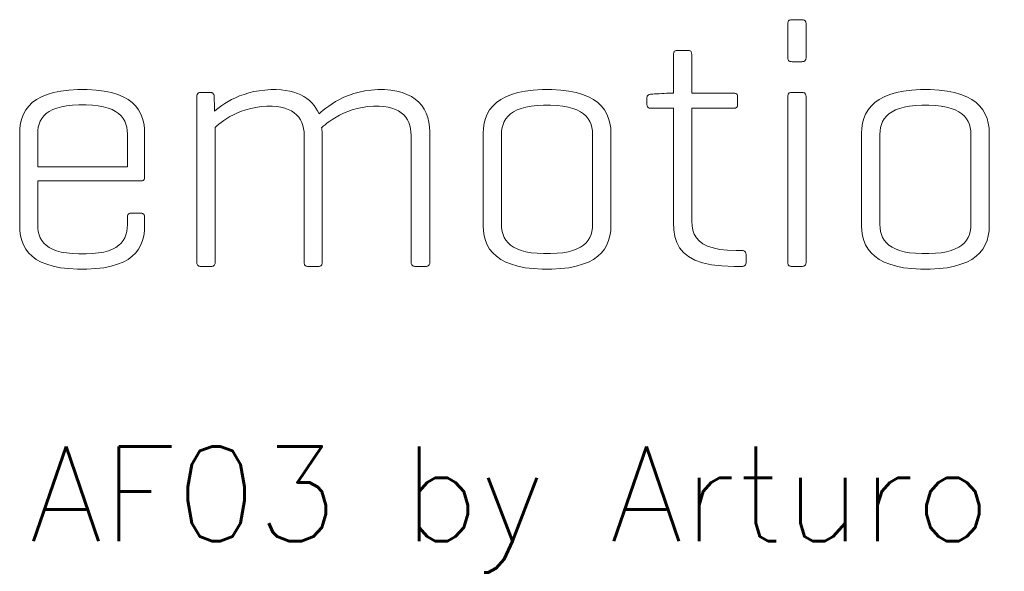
# Model space of a CAD drawing. Header units: millimetres. Extents: x 2768 to 3269, y 2288 to 2733.
# Tile 252 of 256: x 3111 to 3152, y 2609 to 2632. Entities that reach past the tile are written whole.
import ezdxf

# ---------------------------------------------------------------- set-up
doc = ezdxf.new("R2010")
doc.units = ezdxf.units.MM
doc.header["$LTSCALE"] = 20
doc.layers.add('Capa 1', color=7, linetype='Continuous')
doc.styles.get("Standard").update_dxf_attribs({"font": 'tahoma.ttf'})

# ---------------------------------------------------------------- blocks, each defined once
blk = doc.blocks.new('logo emotional light 2014')
at = {"layer": 'Capa 1', "lineweight": 0}
for points in [[(13.5543, 5.7595), (13.5535, 5.7595), (13.5514, 5.7595), (13.5483, 5.7595), (13.5444, 5.7595), (13.5401, 5.7595), (13.5356, 5.7595), (13.5313, 5.7595), (13.5274, 5.7595), (13.5243, 5.7595), (13.5222, 5.7595), (13.5214, 5.7595), (13.5187, 5.7597), (13.5163, 5.76), (13.5142, 5.7606), (13.5125, 5.7614), (13.511, 5.7625), (13.5098, 5.7638), (13.5089, 5.7653), (13.5082, 5.767), (13.5077, 5.769), (13.5074, 5.7712), (13.5073, 5.7736), (13.5073, 5.7762), (13.5073, 5.7834), (13.5073, 5.794), (13.5073, 5.8072), (13.5073, 5.8218), (13.5073, 5.837), (13.5073, 5.8517), (13.5073, 5.8648), (13.5073, 5.8755), (13.5073, 5.8826), (13.5073, 5.8852), (13.5074, 5.8876), (13.5077, 5.8898), (13.5082, 5.8918), (13.5089, 5.8936), (13.5098, 5.8951), (13.511, 5.8964), (13.5125, 5.8974), (13.5142, 5.8982), (13.5163, 5.8988), (13.5187, 5.8992), (13.5214, 5.8993), (13.5222, 5.8993), (13.5243, 5.8993), (13.5274, 5.8993), (13.5313, 5.8993), (13.5356, 5.8993), (13.5401, 5.8993), (13.5444, 5.8993), (13.5483, 5.8993), (13.5514, 5.8993), (13.5535, 5.8993), (13.5543, 5.8993), (13.5567, 5.8992), (13.5589, 5.8988), (13.5609, 5.8982), (13.5626, 5.8974), (13.5642, 5.8964), (13.5654, 5.8951), (13.5665, 5.8936), (13.5673, 5.8918), (13.5679, 5.8898), (13.5682, 5.8876), (13.5683, 5.8852), (13.5683, 5.8826), (13.5683, 5.8755), (13.5683, 5.8648), (13.5683, 5.8517), (13.5683, 5.837), (13.5683, 5.8218), (13.5683, 5.8072), (13.5683, 5.794), (13.5683, 5.7834), (13.5683, 5.7762), (13.5683, 5.7736), (13.5682, 5.7712), (13.5679, 5.769), (13.5673, 5.767), (13.5665, 5.7653), (13.5654, 5.7638), (13.5642, 5.7625), (13.5626, 5.7614), (13.5609, 5.7606), (13.5589, 5.76), (13.5567, 5.7597)], [(13.1269, 5.223), (13.1269, 5.2319), (13.1269, 5.2563), (13.1269, 5.2927), (13.1269, 5.3377), (13.1269, 5.3879), (13.1269, 5.4398), (13.1269, 5.4899), (13.1269, 5.5349), (13.1269, 5.5713), (13.1269, 5.5957), (13.1269, 5.6046), (13.1252, 5.6046), (13.1205, 5.6046), (13.1134, 5.6046), (13.1047, 5.6046), (13.095, 5.6046), (13.0849, 5.6046), (13.0752, 5.6046), (13.0665, 5.6046), (13.0594, 5.6046), (13.0547, 5.6046), (13.053, 5.6046), (13.0503, 5.6047), (13.0479, 5.605), (13.0458, 5.6054), (13.0441, 5.6062), (13.0426, 5.6071), (13.0414, 5.6083), (13.0404, 5.6098), (13.0397, 5.6115), (13.0393, 5.6136), (13.039, 5.616), (13.0389, 5.6187), (13.0389, 5.6191), (13.0389, 5.6203), (13.0389, 5.6221), (13.0389, 5.6243), (13.0389, 5.6268), (13.0389, 5.6293), (13.0389, 5.6318), (13.0389, 5.634), (13.0389, 5.6358), (13.0389, 5.637), (13.0389, 5.6375), (13.039, 5.6401), (13.0393, 5.6425), (13.0397, 5.6444), (13.0404, 5.6461), (13.0414, 5.6474), (13.0426, 5.6486), (13.0441, 5.6495), (13.0458, 5.6502), (13.0479, 5.6507), (13.0503, 5.6512), (13.053, 5.6515), (13.0544, 5.6516), (13.0584, 5.6519), (13.0643, 5.6522), (13.0717, 5.6526), (13.0798, 5.6531), (13.0883, 5.6535), (13.0965, 5.654), (13.1038, 5.6544), (13.1098, 5.6548), (13.1137, 5.655), (13.1152, 5.6551), (13.1155, 5.6551), (13.1162, 5.6551), (13.1173, 5.6551), (13.1187, 5.6551), (13.1203, 5.6551), (13.1219, 5.6551), (13.1234, 5.6551), (13.1248, 5.6551), (13.1259, 5.6551), (13.1267, 5.6551), (13.1269, 5.6551), (13.1269, 5.658), (13.1269, 5.6661), (13.1269, 5.6782), (13.1269, 5.6932), (13.1269, 5.7098), (13.1269, 5.7271), (13.1269, 5.7438), (13.1269, 5.7587), (13.1269, 5.7708), (13.1269, 5.7789), (13.1269, 5.7819), (13.127, 5.7846), (13.1274, 5.7871), (13.128, 5.7892), (13.1288, 5.7911), (13.1298, 5.7928), (13.1311, 5.7941), (13.1326, 5.7952), (13.1344, 5.7961), (13.1364, 5.7967), (13.1386, 5.797), (13.141, 5.7971), (13.1418, 5.7971), (13.144, 5.7971), (13.1472, 5.7971), (13.1513, 5.7971), (13.1557, 5.7971), (13.1604, 5.7971), (13.1648, 5.7971), (13.1689, 5.7971), (13.1721, 5.7971), (13.1743, 5.7971), (13.1751, 5.7971), (13.1775, 5.797), (13.1796, 5.7967), (13.1815, 5.7961), (13.1831, 5.7952), (13.1845, 5.7941), (13.1856, 5.7928), (13.1865, 5.7911), (13.1871, 5.7892), (13.1876, 5.7871), (13.1879, 5.7846), (13.188, 5.7819), (13.188, 5.7789), (13.188, 5.7708), (13.188, 5.7587), (13.188, 5.7438), (13.188, 5.7271), (13.188, 5.7098), (13.188, 5.6932), (13.188, 5.6782), (13.188, 5.6661), (13.188, 5.658), (13.188, 5.6551), (13.1912, 5.6551), (13.2, 5.6551), (13.2133, 5.6551), (13.2296, 5.6551), (13.2478, 5.6551), (13.2667, 5.6551), (13.2849, 5.6551), (13.3012, 5.6551), (13.3144, 5.6551), (13.3233, 5.6551), (13.3265, 5.6551), (13.329, 5.655), (13.3312, 5.6547), (13.3332, 5.6542), (13.3349, 5.6536), (13.3364, 5.6527), (13.3377, 5.6515), (13.3387, 5.6502), (13.3396, 5.6486), (13.3401, 5.6467), (13.3405, 5.6446), (13.3406, 5.6422), (13.3406, 5.6416), (13.3406, 5.6401), (13.3406, 5.6379), (13.3406, 5.6351), (13.3406, 5.632), (13.3406, 5.6288), (13.3406, 5.6257), (13.3406, 5.623), (13.3406, 5.6207), (13.3406, 5.6192), (13.3406, 5.6187), (13.3405, 5.616), (13.3401, 5.6136), (13.3396, 5.6115), (13.3387, 5.6098), (13.3377, 5.6083), (13.3364, 5.6071), (13.3349, 5.6062), (13.3332, 5.6054), (13.3312, 5.605), (13.329, 5.6047), (13.3265, 5.6046), (13.3233, 5.6046), (13.3144, 5.6046), (13.3012, 5.6046), (13.2849, 5.6046), (13.2667, 5.6046), (13.2478, 5.6046), (13.2296, 5.6046), (13.2133, 5.6046), (13.2, 5.6046), (13.1912, 5.6046), (13.188, 5.6046), (13.188, 5.5958), (13.188, 5.5718), (13.188, 5.536), (13.188, 5.4917), (13.188, 5.4423), (13.188, 5.3912), (13.188, 5.3418), (13.188, 5.2975), (13.188, 5.2616), (13.188, 5.2377), (13.188, 5.2289), (13.1888, 5.2137), (13.1915, 5.1994), (13.1963, 5.1862), (13.2034, 5.1742), (13.213, 5.1635), (13.2253, 5.1541), (13.2406, 5.1462), (13.2591, 5.1399), (13.281, 5.1353), (13.3065, 5.1324), (13.3359, 5.1315), (13.3363, 5.1315), (13.3375, 5.1315), (13.3393, 5.1315), (13.3416, 5.1315), (13.344, 5.1315), (13.3466, 5.1315), (13.3491, 5.1315), (13.3513, 5.1315), (13.3531, 5.1315), (13.3543, 5.1315), (13.3547, 5.1315), (13.3571, 5.1314), (13.3594, 5.131), (13.3613, 5.1304), (13.3631, 5.1296), (13.3646, 5.1286), (13.3659, 5.1273), (13.3669, 5.1258), (13.3677, 5.124), (13.3683, 5.122), (13.3687, 5.1198), (13.3688, 5.1174), (13.3688, 5.1168), (13.3688, 5.1152), (13.3688, 5.1129), (13.3688, 5.11), (13.3688, 5.1067), (13.3688, 5.1034), (13.3688, 5.1001), (13.3688, 5.0972), (13.3688, 5.0949), (13.3688, 5.0933), (13.3688, 5.0927), (13.3687, 5.09), (13.3683, 5.0876), (13.3677, 5.0856), (13.3669, 5.0838), (13.3659, 5.0823), (13.3646, 5.0811), (13.3631, 5.0802), (13.3613, 5.0795), (13.3594, 5.079), (13.3571, 5.0787), (13.3547, 5.0786), (13.3541, 5.0786), (13.3524, 5.0786), (13.35, 5.0786), (13.3469, 5.0786), (13.3435, 5.0786), (13.34, 5.0786), (13.3366, 5.0786), (13.3336, 5.0786), (13.3311, 5.0786), (13.3295, 5.0786), (13.3289, 5.0786), (13.2884, 5.08), (13.2534, 5.0841), (13.2234, 5.0907), (13.1982, 5.0998), (13.1773, 5.1112), (13.1606, 5.1249), (13.1476, 5.1407), (13.1381, 5.1586), (13.1317, 5.1783), (13.1281, 5.1998)], [(11.3682, 5.5212), (11.3682, 5.5178), (11.3682, 5.5085), (11.3682, 5.4946), (11.3682, 5.4775), (11.3682, 5.4583), (11.3682, 5.4385), (11.3682, 5.4194), (11.3682, 5.4022), (11.3682, 5.3883), (11.3682, 5.3791), (11.3682, 5.3757), (11.3681, 5.3735), (11.3677, 5.3715), (11.3672, 5.3697), (11.3664, 5.3681), (11.3654, 5.3667), (11.3642, 5.3655), (11.3628, 5.3645), (11.3612, 5.3638), (11.3594, 5.3632), (11.3574, 5.3629), (11.3553, 5.3627), (11.3473, 5.3627), (11.3254, 5.3627), (11.2927, 5.3627), (11.2523, 5.3627), (11.2072, 5.3627), (11.1606, 5.3627), (11.1155, 5.3627), (11.0751, 5.3627), (11.0423, 5.3627), (11.0204, 5.3627), (11.0125, 5.3627), (11.0125, 5.3593), (11.0125, 5.3501), (11.0125, 5.3362), (11.0125, 5.319), (11.0125, 5.2998), (11.0125, 5.28), (11.0125, 5.2609), (11.0125, 5.2437), (11.0125, 5.2298), (11.0125, 5.2205), (11.0125, 5.2172), (11.0129, 5.2055), (11.0144, 5.1944), (11.017, 5.1839), (11.0208, 5.174), (11.026, 5.1648), (11.0326, 5.1564), (11.0407, 5.1487), (11.0505, 5.1418), (11.062, 5.1357), (11.0754, 5.1306), (11.0908, 5.1264), (11.1082, 5.1232), (11.1278, 5.121), (11.1497, 5.1199), (11.1734, 5.1199), (11.1953, 5.121), (11.2149, 5.1232), (11.2324, 5.1264), (11.2477, 5.1306), (11.2611, 5.1357), (11.2727, 5.1418), (11.2824, 5.1487), (11.2906, 5.1564), (11.2971, 5.1648), (11.3023, 5.174), (11.3061, 5.1839), (11.3087, 5.1944), (11.3102, 5.2055), (11.3107, 5.2172), (11.3107, 5.2177), (11.3107, 5.2193), (11.3107, 5.2217), (11.3107, 5.2246), (11.3107, 5.2278), (11.3107, 5.2312), (11.3107, 5.2344), (11.3107, 5.2373), (11.3107, 5.2397), (11.3107, 5.2412), (11.3107, 5.2418), (11.3108, 5.2443), (11.311, 5.2465), (11.3115, 5.2484), (11.3122, 5.2502), (11.3131, 5.2517), (11.3142, 5.253), (11.3156, 5.254), (11.3172, 5.2549), (11.319, 5.2554), (11.3212, 5.2558), (11.3236, 5.2559), (11.3243, 5.2559), (11.3263, 5.2559), (11.3292, 5.2559), (11.3328, 5.2559), (11.3368, 5.2559), (11.3409, 5.2559), (11.3449, 5.2559), (11.3485, 5.2559), (11.3515, 5.2559), (11.3534, 5.2559), (11.3541, 5.2559), (11.3566, 5.2558), (11.3588, 5.2554), (11.3607, 5.2549), (11.3625, 5.254), (11.364, 5.253), (11.3653, 5.2517), (11.3663, 5.2502), (11.3672, 5.2484), (11.3677, 5.2465), (11.3681, 5.2443), (11.3682, 5.2418), (11.3682, 5.2412), (11.3682, 5.2394), (11.3682, 5.2367), (11.3682, 5.2334), (11.3682, 5.2296), (11.3682, 5.2258), (11.3682, 5.2221), (11.3682, 5.2188), (11.3682, 5.2161), (11.3682, 5.2143), (11.3682, 5.2136), (11.3675, 5.1965), (11.3652, 5.1802), (11.3613, 5.1646), (11.3557, 5.15), (11.3482, 5.1364), (11.3386, 5.1239), (11.327, 5.1124), (11.3131, 5.1021), (11.2969, 5.0931), (11.2782, 5.0855), (11.2569, 5.0792), (11.2329, 5.0744), (11.2061, 5.0711), (11.1764, 5.0694), (11.1444, 5.0694), (11.1146, 5.0711), (11.0878, 5.0744), (11.0639, 5.0792), (11.0426, 5.0855), (11.0239, 5.0931), (11.0077, 5.1021), (10.9938, 5.1124), (10.9822, 5.1239), (10.9726, 5.1364), (10.9651, 5.15), (10.9595, 5.1646), (10.9556, 5.1802), (10.9533, 5.1965), (10.9526, 5.2136), (10.9526, 5.2208), (10.9526, 5.2404), (10.9526, 5.2698), (10.9526, 5.3061), (10.9526, 5.3465), (10.9526, 5.3883), (10.9526, 5.4288), (10.9526, 5.4651), (10.9526, 5.4944), (10.9526, 5.5141), (10.9526, 5.5212), (10.9533, 5.5386), (10.9556, 5.5551), (10.9596, 5.5708), (10.9653, 5.5855), (10.973, 5.5993), (10.9826, 5.6119), (10.9944, 5.6235), (11.0084, 5.6338), (11.0247, 5.6428), (11.0435, 5.6505), (11.0649, 5.6568), (11.0889, 5.6616), (11.1158, 5.6649), (11.1456, 5.6666), (11.1775, 5.6666), (11.207, 5.6649), (11.2336, 5.6616), (11.2574, 5.6568), (11.2786, 5.6505), (11.2972, 5.6428), (11.3133, 5.6338), (11.3271, 5.6235), (11.3387, 5.6119), (11.3482, 5.5993), (11.3557, 5.5855), (11.3613, 5.5708), (11.3652, 5.5551), (11.3675, 5.5386)], [(11.603, 5.5412), (11.603, 5.5362), (11.603, 5.5219), (11.603, 5.4998), (11.603, 5.4711), (11.603, 5.3993), (11.603, 5.317), (11.603, 5.2346), (11.603, 5.1628), (11.603, 5.1341), (11.603, 5.112), (11.603, 5.0978), (11.603, 5.0927), (11.6029, 5.0903), (11.6025, 5.0881), (11.602, 5.0861), (11.6011, 5.0843), (11.6001, 5.0828), (11.5988, 5.0815), (11.5973, 5.0805), (11.5956, 5.0797), (11.5936, 5.0791), (11.5914, 5.0787), (11.5889, 5.0786), (11.5882, 5.0786), (11.5861, 5.0786), (11.5829, 5.0786), (11.579, 5.0786), (11.5747, 5.0786), (11.5703, 5.0786), (11.5659, 5.0786), (11.5621, 5.0786), (11.5589, 5.0786), (11.5568, 5.0786), (11.556, 5.0786), (11.5533, 5.0787), (11.551, 5.0791), (11.5489, 5.0797), (11.5471, 5.0805), (11.5457, 5.0815), (11.5445, 5.0828), (11.5435, 5.0843), (11.5428, 5.0861), (11.5423, 5.0881), (11.542, 5.0903), (11.542, 5.0927), (11.542, 5.0989), (11.542, 5.1164), (11.542, 5.1435), (11.542, 5.1787), (11.542, 5.2669), (11.542, 5.368), (11.542, 5.4691), (11.542, 5.5573), (11.542, 5.5925), (11.542, 5.6197), (11.542, 5.6372), (11.542, 5.6433), (11.542, 5.6458), (11.5423, 5.648), (11.5428, 5.65), (11.5435, 5.6517), (11.5445, 5.6532), (11.5457, 5.6545), (11.5471, 5.6556), (11.5489, 5.6564), (11.551, 5.657), (11.5533, 5.6573), (11.556, 5.6574), (11.5567, 5.6574), (11.5586, 5.6574), (11.5614, 5.6574), (11.5649, 5.6574), (11.5687, 5.6574), (11.5727, 5.6574), (11.5766, 5.6574), (11.58, 5.6574), (11.5828, 5.6574), (11.5847, 5.6574), (11.5854, 5.6574), (11.5878, 5.6573), (11.5901, 5.657), (11.592, 5.6564), (11.5938, 5.6556), (11.5953, 5.6545), (11.5966, 5.6532), (11.5976, 5.6517), (11.5984, 5.65), (11.599, 5.648), (11.5994, 5.6458), (11.5995, 5.6433), (11.5995, 5.6422), (11.5996, 5.6391), (11.5997, 5.6346), (11.5998, 5.6289), (11.6, 5.6225), (11.6002, 5.616), (11.6003, 5.6097), (11.6004, 5.604), (11.6006, 5.5994), (11.6006, 5.5963), (11.6007, 5.5952), (11.6077, 5.601), (11.6157, 5.6072), (11.6247, 5.6137), (11.6347, 5.6202), (11.6456, 5.6269), (11.6575, 5.6333), (11.6704, 5.6396), (11.6842, 5.6455), (11.699, 5.6509), (11.7148, 5.6558), (11.7316, 5.6599), (11.7493, 5.6631), (11.768, 5.6654), (11.7877, 5.6667), (11.8062, 5.6667), (11.822, 5.6658), (11.8369, 5.6641), (11.8509, 5.6615), (11.864, 5.6581), (11.8762, 5.6539), (11.8876, 5.649), (11.898, 5.6433), (11.9077, 5.637), (11.9164, 5.63), (11.9244, 5.6223), (11.9315, 5.614), (11.9379, 5.6052), (11.9434, 5.5958), (11.9482, 5.5858), (11.9546, 5.5915), (11.9621, 5.5979), (11.9707, 5.6049), (11.9805, 5.6121), (11.9914, 5.6195), (12.0035, 5.6269), (12.0167, 5.6342), (12.0312, 5.6412), (12.0468, 5.6476), (12.0637, 5.6534), (12.0818, 5.6583), (12.1011, 5.6623), (12.1216, 5.6651), (12.1434, 5.6666), (12.166, 5.6666), (12.1872, 5.665), (12.2067, 5.6618), (12.2246, 5.657), (12.2408, 5.6509), (12.2554, 5.6434), (12.2685, 5.6346), (12.2799, 5.6246), (12.2898, 5.6134), (12.2981, 5.6011), (12.3049, 5.5878), (12.3101, 5.5736), (12.3138, 5.5585), (12.3161, 5.5426), (12.3168, 5.5259), (12.3168, 5.5158), (12.3168, 5.4882), (12.3168, 5.4468), (12.3168, 5.3957), (12.3168, 5.3388), (12.3168, 5.2799), (12.3168, 5.2229), (12.3168, 5.1718), (12.3168, 5.1305), (12.3168, 5.1028), (12.3168, 5.0927), (12.3167, 5.0903), (12.3163, 5.0881), (12.3158, 5.0861), (12.315, 5.0843), (12.3139, 5.0828), (12.3126, 5.0815), (12.3111, 5.0805), (12.3094, 5.0797), (12.3074, 5.0791), (12.3052, 5.0787), (12.3027, 5.0786), (12.302, 5.0786), (12.2999, 5.0786), (12.2967, 5.0786), (12.2929, 5.0786), (12.2885, 5.0786), (12.2841, 5.0786), (12.2797, 5.0786), (12.2759, 5.0786), (12.2727, 5.0786), (12.2706, 5.0786), (12.2699, 5.0786), (12.2671, 5.0787), (12.2647, 5.0791), (12.2625, 5.0797), (12.2606, 5.0805), (12.259, 5.0815), (12.2576, 5.0828), (12.2565, 5.0843), (12.2557, 5.0861), (12.2551, 5.0881), (12.2547, 5.0903), (12.2546, 5.0927), (12.2546, 5.1025), (12.2546, 5.1294), (12.2546, 5.1697), (12.2546, 5.2194), (12.2546, 5.2748), (12.2546, 5.3321), (12.2546, 5.3875), (12.2546, 5.4372), (12.2546, 5.4775), (12.2546, 5.5044), (12.2546, 5.5142), (12.2541, 5.5258), (12.2527, 5.5369), (12.2502, 5.5474), (12.2467, 5.5573), (12.2422, 5.5665), (12.2365, 5.575), (12.2298, 5.5827), (12.2218, 5.5896), (12.2127, 5.5956), (12.2023, 5.6008), (12.1907, 5.605), (12.1777, 5.6082), (12.1635, 5.6104), (12.1479, 5.6115), (12.1295, 5.6114), (12.1101, 5.61), (12.0919, 5.6074), (12.0747, 5.6038), (12.0586, 5.5992), (12.0435, 5.5939), (12.0296, 5.588), (12.0167, 5.5817), (12.0048, 5.5752), (11.9941, 5.5686), (11.9844, 5.562), (11.9758, 5.5557), (11.9683, 5.5499), (11.9618, 5.5446), (11.9564, 5.54), (11.957, 5.5378), (11.9575, 5.5354), (11.9578, 5.5331), (11.9581, 5.5307), (11.9584, 5.5283), (11.9585, 5.5259), (11.9586, 5.5235), (11.9587, 5.5211), (11.9587, 5.5188), (11.9587, 5.5165), (11.9587, 5.5142), (11.9587, 5.5044), (11.9587, 5.4775), (11.9587, 5.4372), (11.9587, 5.3875), (11.9587, 5.3321), (11.9587, 5.2748), (11.9587, 5.2194), (11.9587, 5.1697), (11.9587, 5.1294), (11.9587, 5.1025), (11.9587, 5.0927), (11.9587, 5.0903), (11.9584, 5.0881), (11.9579, 5.0861), (11.9572, 5.0843), (11.9563, 5.0828), (11.9552, 5.0815), (11.9539, 5.0805), (11.9522, 5.0797), (11.9504, 5.0791), (11.9482, 5.0787), (11.9458, 5.0786), (11.945, 5.0786), (11.9429, 5.0786), (11.9396, 5.0786), (11.9356, 5.0786), (11.9311, 5.0786), (11.9265, 5.0786), (11.922, 5.0786), (11.918, 5.0786), (11.9147, 5.0786), (11.9126, 5.0786), (11.9118, 5.0786), (11.9094, 5.0787), (11.9072, 5.0791), (11.9054, 5.0797), (11.9037, 5.0805), (11.9024, 5.0815), (11.9013, 5.0828), (11.9004, 5.0843), (11.8997, 5.0861), (11.8992, 5.0881), (11.899, 5.0903), (11.8989, 5.0927), (11.8989, 5.1025), (11.8989, 5.1294), (11.8989, 5.1697), (11.8989, 5.2194), (11.8989, 5.2748), (11.8989, 5.3321), (11.8989, 5.3875), (11.8989, 5.4372), (11.8989, 5.4775), (11.8989, 5.5044), (11.8989, 5.5142), (11.8984, 5.5258), (11.8969, 5.5369), (11.8944, 5.5474), (11.8908, 5.5573), (11.8862, 5.5665), (11.8805, 5.575), (11.8736, 5.5827), (11.8656, 5.5896), (11.8564, 5.5956), (11.846, 5.6008), (11.8344, 5.605), (11.8216, 5.6082), (11.8075, 5.6104), (11.792, 5.6115), (11.7741, 5.6114), (11.7554, 5.6102), (11.7377, 5.6077), (11.7209, 5.6042), (11.7052, 5.5999), (11.6904, 5.5949), (11.6767, 5.5893), (11.6639, 5.5832), (11.6521, 5.5769), (11.6414, 5.5704), (11.6317, 5.564), (11.623, 5.5577), (11.6153, 5.5517), (11.6086, 5.5462)], [(12.9191, 5.5212), (12.9191, 5.5141), (12.9191, 5.4944), (12.9191, 5.4651), (12.9191, 5.4288), (12.9191, 5.3883), (12.9191, 5.3465), (12.9191, 5.3061), (12.9191, 5.2698), (12.9191, 5.2404), (12.9191, 5.2208), (12.9191, 5.2136), (12.9183, 5.1965), (12.9158, 5.1802), (12.9116, 5.1646), (12.9055, 5.15), (12.8975, 5.1364), (12.8874, 5.1239), (12.8753, 5.1124), (12.8608, 5.1021), (12.8441, 5.0931), (12.825, 5.0855), (12.8034, 5.0792), (12.7791, 5.0744), (12.7522, 5.0711), (12.7225, 5.0694), (12.6907, 5.0694), (12.661, 5.0711), (12.6341, 5.0744), (12.6099, 5.0792), (12.5883, 5.0855), (12.5691, 5.0931), (12.5524, 5.1021), (12.538, 5.1124), (12.5258, 5.1239), (12.5157, 5.1364), (12.5077, 5.15), (12.5016, 5.1646), (12.4974, 5.1802), (12.4949, 5.1965), (12.4941, 5.2136), (12.4941, 5.2208), (12.4941, 5.2404), (12.4941, 5.2698), (12.4941, 5.3061), (12.4941, 5.3465), (12.4941, 5.3883), (12.4941, 5.4288), (12.4941, 5.4651), (12.4941, 5.4944), (12.4941, 5.5141), (12.4941, 5.5212), (12.4949, 5.5386), (12.4974, 5.5551), (12.5016, 5.5708), (12.5077, 5.5855), (12.5157, 5.5993), (12.5258, 5.6119), (12.538, 5.6235), (12.5524, 5.6338), (12.5691, 5.6428), (12.5883, 5.6505), (12.6099, 5.6568), (12.6341, 5.6616), (12.661, 5.6649), (12.6907, 5.6666), (12.7225, 5.6666), (12.7522, 5.6649), (12.7791, 5.6616), (12.8034, 5.6568), (12.825, 5.6505), (12.8441, 5.6428), (12.8608, 5.6338), (12.8753, 5.6235), (12.8874, 5.6119), (12.8975, 5.5993), (12.9055, 5.5855), (12.9116, 5.5708), (12.9158, 5.5551), (12.9183, 5.5386)], [(14.1777, 5.5212), (14.1777, 5.5141), (14.1777, 5.4944), (14.1777, 5.4651), (14.1777, 5.4288), (14.1777, 5.3883), (14.1777, 5.3465), (14.1777, 5.3061), (14.1777, 5.2698), (14.1777, 5.2404), (14.1777, 5.2208), (14.1777, 5.2136), (14.1769, 5.1965), (14.1744, 5.1802), (14.1702, 5.1646), (14.1641, 5.15), (14.1561, 5.1364), (14.146, 5.1239), (14.1338, 5.1124), (14.1194, 5.1021), (14.1027, 5.0931), (14.0835, 5.0855), (14.0619, 5.0792), (14.0377, 5.0744), (14.0108, 5.0711), (13.9811, 5.0694), (13.9493, 5.0694), (13.9196, 5.0711), (13.8927, 5.0744), (13.8685, 5.0792), (13.8468, 5.0855), (13.8277, 5.0931), (13.811, 5.1021), (13.7965, 5.1124), (13.7843, 5.1239), (13.7743, 5.1364), (13.7663, 5.15), (13.7602, 5.1646), (13.7559, 5.1802), (13.7535, 5.1965), (13.7527, 5.2136), (13.7527, 5.2208), (13.7527, 5.2404), (13.7527, 5.2698), (13.7527, 5.3061), (13.7527, 5.3465), (13.7527, 5.3883), (13.7527, 5.4288), (13.7527, 5.4651), (13.7527, 5.4944), (13.7527, 5.5141), (13.7527, 5.5212), (13.7535, 5.5386), (13.7559, 5.5551), (13.7602, 5.5708), (13.7663, 5.5855), (13.7743, 5.5993), (13.7843, 5.6119), (13.7965, 5.6235), (13.811, 5.6338), (13.8277, 5.6428), (13.8468, 5.6505), (13.8685, 5.6568), (13.8927, 5.6616), (13.9196, 5.6649), (13.9493, 5.6666), (13.9811, 5.6666), (14.0108, 5.6649), (14.0377, 5.6616), (14.0619, 5.6568), (14.0835, 5.6505), (14.1027, 5.6428), (14.1194, 5.6338), (14.1338, 5.6235), (14.146, 5.6119), (14.1561, 5.5993), (14.1641, 5.5855), (14.1702, 5.5708), (14.1744, 5.5551), (14.1769, 5.5386)], [(13.5543, 5.0786), (13.5535, 5.0786), (13.5514, 5.0786), (13.5483, 5.0786), (13.5444, 5.0786), (13.5401, 5.0786), (13.5356, 5.0786), (13.5313, 5.0786), (13.5274, 5.0786), (13.5243, 5.0786), (13.5222, 5.0786), (13.5214, 5.0786), (13.5187, 5.0787), (13.5163, 5.0791), (13.5142, 5.0797), (13.5125, 5.0805), (13.511, 5.0815), (13.5098, 5.0828), (13.5089, 5.0843), (13.5082, 5.0861), (13.5077, 5.0881), (13.5074, 5.0903), (13.5073, 5.0927), (13.5073, 5.0989), (13.5073, 5.1163), (13.5073, 5.1434), (13.5073, 5.1786), (13.5073, 5.2666), (13.5073, 5.3674), (13.5073, 5.4683), (13.5073, 5.5563), (13.5073, 5.5915), (13.5073, 5.6186), (13.5073, 5.636), (13.5073, 5.6422), (13.5074, 5.6449), (13.5077, 5.6474), (13.5082, 5.6495), (13.5089, 5.6514), (13.5098, 5.653), (13.511, 5.6544), (13.5125, 5.6555), (13.5142, 5.6564), (13.5163, 5.657), (13.5187, 5.6573), (13.5214, 5.6574), (13.5222, 5.6574), (13.5243, 5.6574), (13.5274, 5.6574), (13.5313, 5.6574), (13.5356, 5.6574), (13.5401, 5.6574), (13.5444, 5.6574), (13.5483, 5.6574), (13.5514, 5.6574), (13.5535, 5.6574), (13.5543, 5.6574), (13.5567, 5.6573), (13.5589, 5.657), (13.5609, 5.6564), (13.5626, 5.6555), (13.5642, 5.6544), (13.5654, 5.653), (13.5665, 5.6514), (13.5673, 5.6495), (13.5679, 5.6474), (13.5682, 5.6449), (13.5683, 5.6422), (13.5683, 5.636), (13.5683, 5.6186), (13.5683, 5.5915), (13.5683, 5.5563), (13.5683, 5.4683), (13.5683, 5.3674), (13.5683, 5.2666), (13.5683, 5.1786), (13.5683, 5.1434), (13.5683, 5.1163), (13.5683, 5.0989), (13.5683, 5.0927), (13.5682, 5.0903), (13.5679, 5.0881), (13.5673, 5.0861), (13.5665, 5.0843), (13.5654, 5.0828), (13.5642, 5.0815), (13.5626, 5.0805), (13.5609, 5.0797), (13.5589, 5.0791), (13.5567, 5.0787)], [(11.0125, 5.5189), (11.0125, 5.5163), (11.0125, 5.5094), (11.0125, 5.4989), (11.0125, 5.4861), (11.0125, 5.4717), (11.0125, 5.4569), (11.0125, 5.4425), (11.0125, 5.4296), (11.0125, 5.4192), (11.0125, 5.4122), (11.0125, 5.4097), (11.0194, 5.4097), (11.0385, 5.4097), (11.0669, 5.4097), (11.1021, 5.4097), (11.1413, 5.4097), (11.1818, 5.4097), (11.2211, 5.4097), (11.2562, 5.4097), (11.2847, 5.4097), (11.3037, 5.4097), (11.3107, 5.4097), (11.3107, 5.4122), (11.3107, 5.4192), (11.3107, 5.4296), (11.3107, 5.4425), (11.3107, 5.4569), (11.3107, 5.4717), (11.3107, 5.4861), (11.3107, 5.4989), (11.3107, 5.5094), (11.3107, 5.5163), (11.3107, 5.5189), (11.3102, 5.5303), (11.3086, 5.5413), (11.3059, 5.5517), (11.3019, 5.5615), (11.2966, 5.5707), (11.2899, 5.5792), (11.2816, 5.5869), (11.2717, 5.5939), (11.2601, 5.6), (11.2467, 5.6052), (11.2314, 5.6095), (11.2141, 5.6128), (11.1947, 5.615), (11.1732, 5.6162), (11.1498, 5.6162), (11.1281, 5.615), (11.1086, 5.6128), (11.0913, 5.6095), (11.0759, 5.6052), (11.0625, 5.6), (11.051, 5.5939), (11.0411, 5.5869), (11.0329, 5.5792), (11.0263, 5.5707), (11.021, 5.5615), (11.0171, 5.5517), (11.0145, 5.5413), (11.0129, 5.5303)], [(12.5552, 5.5177), (12.5552, 5.5107), (12.5552, 5.4916), (12.5552, 5.463), (12.5552, 5.4277), (12.5552, 5.3884), (12.5552, 5.3477), (12.5552, 5.3083), (12.5552, 5.273), (12.5552, 5.2444), (12.5552, 5.2253), (12.5552, 5.2183), (12.5557, 5.2065), (12.5574, 5.1952), (12.5602, 5.1846), (12.5644, 5.1747), (12.5699, 5.1655), (12.5769, 5.157), (12.5854, 5.1494), (12.5955, 5.1426), (12.6073, 5.1366), (12.621, 5.1315), (12.6365, 5.1274), (12.6539, 5.1243), (12.6734, 5.1221), (12.695, 5.121), (12.7182, 5.121), (12.7398, 5.1221), (12.7593, 5.1243), (12.7768, 5.1274), (12.7923, 5.1315), (12.8059, 5.1366), (12.8177, 5.1426), (12.8279, 5.1494), (12.8364, 5.157), (12.8434, 5.1655), (12.8489, 5.1747), (12.853, 5.1846), (12.8559, 5.1952), (12.8575, 5.2065), (12.8581, 5.2183), (12.8581, 5.2253), (12.8581, 5.2444), (12.8581, 5.273), (12.8581, 5.3083), (12.8581, 5.3477), (12.8581, 5.3884), (12.8581, 5.4277), (12.8581, 5.463), (12.8581, 5.4916), (12.8581, 5.5107), (12.8581, 5.5177), (12.8575, 5.5293), (12.8559, 5.5404), (12.853, 5.551), (12.8489, 5.5608), (12.8434, 5.57), (12.8364, 5.5785), (12.8279, 5.5862), (12.8177, 5.5931), (12.8059, 5.5991), (12.7923, 5.6043), (12.7768, 5.6085), (12.7593, 5.6117), (12.7398, 5.6139), (12.7182, 5.615), (12.695, 5.615), (12.6734, 5.6139), (12.6539, 5.6117), (12.6365, 5.6085), (12.621, 5.6043), (12.6073, 5.5991), (12.5955, 5.5931), (12.5854, 5.5862), (12.5769, 5.5785), (12.5699, 5.57), (12.5644, 5.5608), (12.5602, 5.551), (12.5574, 5.5404), (12.5557, 5.5293)], [(14.1166, 5.2183), (14.1166, 5.2253), (14.1166, 5.2444), (14.1166, 5.273), (14.1166, 5.3083), (14.1166, 5.3477), (14.1166, 5.3884), (14.1166, 5.4277), (14.1166, 5.463), (14.1166, 5.4916), (14.1166, 5.5107), (14.1166, 5.5177), (14.1161, 5.5293), (14.1144, 5.5404), (14.1116, 5.551), (14.1074, 5.5608), (14.1019, 5.57), (14.0949, 5.5785), (14.0864, 5.5862), (14.0763, 5.5931), (14.0645, 5.5991), (14.0508, 5.6043), (14.0353, 5.6085), (14.0179, 5.6117), (13.9984, 5.6139), (13.9768, 5.615), (13.9536, 5.615), (13.932, 5.6139), (13.9125, 5.6117), (13.895, 5.6085), (13.8795, 5.6043), (13.8659, 5.5991), (13.8541, 5.5931), (13.8439, 5.5862), (13.8354, 5.5785), (13.8285, 5.57), (13.8229, 5.5608), (13.8188, 5.551), (13.8159, 5.5404), (13.8143, 5.5293), (13.8137, 5.5177), (13.8137, 5.5107), (13.8137, 5.4916), (13.8137, 5.463), (13.8137, 5.4277), (13.8137, 5.3884), (13.8137, 5.3477), (13.8137, 5.3083), (13.8137, 5.273), (13.8137, 5.2444), (13.8137, 5.2253), (13.8137, 5.2183), (13.8143, 5.2065), (13.8159, 5.1952), (13.8188, 5.1846), (13.8229, 5.1747), (13.8285, 5.1655), (13.8354, 5.157), (13.8439, 5.1494), (13.8541, 5.1426), (13.8659, 5.1366), (13.8795, 5.1315), (13.895, 5.1274), (13.9125, 5.1243), (13.932, 5.1221), (13.9536, 5.121), (13.9768, 5.121), (13.9984, 5.1221), (14.0179, 5.1243), (14.0353, 5.1274), (14.0508, 5.1315), (14.0645, 5.1366), (14.0763, 5.1426), (14.0864, 5.1494), (14.0949, 5.157), (14.1019, 5.1655), (14.1074, 5.1747), (14.1116, 5.1846), (14.1144, 5.1952), (14.1161, 5.2065)]]:
    blk.add_lwpolyline(points, close=True, dxfattribs=at)

msp = doc.modelspace()

# ---------------------------------------------------------------- block references
at = {"xscale": 12.7, "yscale": 12.7, "zscale": 12.7}
msp.add_blockref('logo emotional light 2014', (2971.5683, 2557.30621), dxfattribs=at)

# ---------------------------------------------------------------- texts
at = {"insert": (3111.08015, 2614.20061), "char_height": 4, "width": 118.7182807, "attachment_point": 1}
msp.add_mtext('{\\Fromans|c0;AF03 by Arturo Álvarez team, 2014}', dxfattribs=at)

doc.saveas('drawing.dxf')
